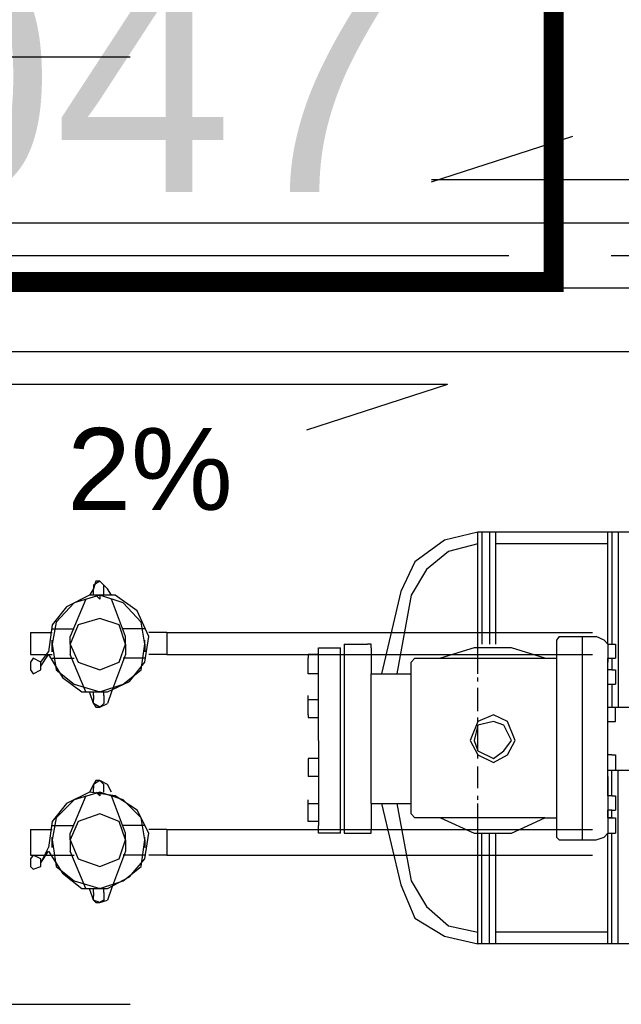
# Model space of a CAD drawing. Header units: centimetres. Extents: x -156440 to 298236, y -263599 to 81430.
# Tile 62 of 170: x 143364 to 144098, y -119829 to -118628. Entities that reach past the tile are written whole.
import ezdxf
from ezdxf.enums import TextEntityAlignment as Align

# ---------------------------------------------------------------- set-up
doc = ezdxf.new("R2010")
doc.units = ezdxf.units.CM
doc.header["$LTSCALE"] = 50
doc.linetypes.add('01-101 Went PP Poziom -2$0$CENTER', pattern=[2, 1.25, -0.25, 0.25, -0.25])
doc.layers.get('0').update_dxf_attribs({"color": 8})
doc.layers.add('bgde_maszynownia blokowo', color=2, linetype='Continuous', lineweight=35)
for name, color, linetype in [('freon cieczowy', 142, 'Continuous'), ('freon gazowy', 174, 'Continuous'), ('Freon_opisy', 2, 'Continuous'), ('Freon_urządzenia', 3, 'Continuous'), ('Pomieszczenia -2$0$ARCH_INFO_AREA_ETYKIETY_200', 8, 'Continuous')]:
    doc.layers.add(name, color=color, linetype=linetype)
doc.layers.get('bgde_maszynownia blokowo').off()
doc.styles.add('01-101 Went PP Poziom -2$0$Arial', font='ARIAL.TTF')
doc.styles.add('Pomieszczenia -2$0$Arial', font='ARIAL.TTF')

# ---------------------------------------------------------------- blocks, each defined once
blk = doc.blocks.new('Pomieszczenia -2$0$etykieta_numer')
at = {"color": 0, "linetype": 'ByBlock', "const_width": 2.44}
blk.add_lwpolyline([(-50, -50), (-50, 0), (50, 0), (50, -50)], close=True, dxfattribs=at)
at = {"color": 0, "linetype": 'ByBlock', "style": 'Pomieszczenia -2$0$Arial'}
blk.add_attdef('AECAREA:NUMER_LOKALU', text='', height=28, dxfattribs=at).set_placement((0, -25), align=Align.MIDDLE)
blk = doc.blocks.new('A$C45891BCF')
at = {"layer": 'freon cieczowy', "color": 2}
for p, q in [((285.36, 255.83, -348), (347.42, 255.83, -348)), ((285.36, 140.27, -348), (347.42, 140.27, -348))]:
    blk.add_line(p, q, dxfattribs=at)
at = {"layer": 'freon cieczowy'}
blk.add_line((273.16, 219.91, -348), (502.07, 219.91, -348), dxfattribs=at)
at = {"layer": 'freon gazowy'}
for p, q in [((493.57, 235.55), (67.03, 235.55)), ((493.64, 227.61), (67.09, 227.61))]:
    blk.add_line(p, q, dxfattribs=at)
at = {"layer": 'freon gazowy', "color": 7, "linetype": '01-101 Went PP Poziom -2$0$CENTER'}
blk.add_line((493.6, 231.58), (64.06, 231.58), dxfattribs=at)
at = {"layer": 'Freon_opisy', "color": 2}
for p, q in [((384.19, 240.6, -348), (401.4, 246.15, -348)), ((438.19, 240.84, -348), (384.19, 240.84, -348)), ((386.12, 215.86, -348), (332.12, 215.86, -348)), ((386.12, 215.86, -348), (368.91, 210.31, -348))]:
    blk.add_line(p, q, dxfattribs=at)
at = {"layer": 'Freon_urządzenia', "linetype": 'Continuous'}
for p, q in [((389.84, 197.84, -348), (385.76, 196.9, -348)), ((430.94, 197.84, -348), (389.84, 197.84, -348)), ((389.84, 184.2, -348), (389.84, 197.84, -348)), ((397.06, 197.84, -348), (389.84, 197.84, -348)), ((390.31, 197.84, -348), (390.31, 184.2, -348)), ((391.25, 197.84, -348), (391.25, 184.2, -348)), ((392.04, 184.2, -348), (392.04, 197.84, -348)), ((405.69, 184.2, -348), (405.69, 197.84, -348)), ((406.16, 197.84, -348), (406.16, 184.2, -348)), ((406.94, 197.84, -348), (406.94, 176.51, -348)), ((385.76, 196.9, -348), (382.16, 194.24, -348)), ((389.84, 196.43, -348), (386.24, 195.49, -348)), ((397.53, 196.43, -348), (392.04, 196.43, -348)), ((405.69, 196.43, -348), (395.65, 196.43, -348)), ((386.24, 195.49, -348), (383.57, 193.29, -348)), ((382.16, 194.24, -348), (380.43, 190.63, -348)), ((383.57, 193.29, -348), (381.69, 190.16, -348)), ((343.25, 191.88, -348), (342.94, 190.94, -348)), ((343.73, 191.88, -348), (342.94, 191.41, -348)), ((342.94, 191.41, -348), (342.94, 190.94, -348)), ((343.73, 191.88, -348), (343.25, 191.88, -348)), ((344.67, 190.94, -348), (343.73, 191.88, -348)), ((344.2, 191.41, -348), (343.73, 191.88, -348)), ((344.2, 190.94, -348), (344.2, 191.41, -348)), ((342.47, 190.16, -348), (339.65, 188.75, -348)), ((343.73, 190.16, -348), (340.59, 189.22, -348)), ((342.94, 190.94, -348), (342.47, 190.16, -348)), ((345.61, 190.16, -348), (342.47, 190.16, -348)), ((342.94, 190.16, -348), (342.94, 190.94, -348)), ((342.94, 190.16, -348), (342.94, 190.63, -348)), ((343.73, 189.69, -348), (343.25, 190.16, -348)), ((346.55, 189.22, -348), (343.73, 190.16, -348)), ((343.73, 190.16, -348), (343.73, 189.69, -348)), ((344.2, 190.16, -348), (344.2, 190.94, -348)), ((344.2, 190.16, -348), (344.2, 190.63, -348)), ((345.14, 190.16, -348), (344.67, 190.94, -348)), ((348.27, 188.27, -348), (345.61, 190.16, -348)), ((380.43, 190.63, -348), (378.08, 180.59, -348)), ((381.69, 190.16, -348), (379.96, 180.59, -348)), ((339.65, 188.75, -348), (337.92, 186.55, -348)), ((340.59, 189.22, -348), (338.39, 186.86, -348)), ((342, 189.69, -348), (340.12, 185.14, -348)), ((346.86, 185.14, -348), (345.14, 189.69, -348)), ((348.75, 186.86, -348), (346.55, 189.22, -348)), ((349.69, 185.14, -348), (348.27, 188.27, -348)), ((337.92, 186.55, -348), (337.45, 183.26, -348)), ((338.39, 186.86, -348), (337.92, 184.2, -348)), ((341.06, 186.55, -348), (340.12, 184.2, -348)), ((343.73, 187.33, -348), (341.06, 186.55, -348)), ((346.08, 186.55, -348), (343.73, 187.33, -348)), ((346.86, 184.2, -348), (346.08, 186.55, -348)), ((349.22, 184.2, -348), (348.75, 186.86, -348)), ((335.25, 185.61, -348), (337.92, 185.61, -348)), ((335.25, 185.61, -348), (335.25, 182.94, -348)), ((337.92, 186.08, -348), (340.59, 186.08, -348)), ((340.12, 184.2, -348), (340.12, 185.14, -348)), ((349.22, 186.08, -348), (346.55, 186.08, -348)), ((346.86, 184.2, -348), (346.86, 185.14, -348)), ((349.22, 182, -348), (349.69, 185.14, -348)), ((351.88, 185.61, -348), (349.69, 185.61, -348)), ((351.88, 185.61, -348), (403.8, 185.61, -348)), ((351.88, 185.61, -348), (351.88, 182.94, -348)), ((399.73, 185.14, -348), (399.41, 184.67, -348)), ((399.73, 185.14, -348), (402.55, 185.14, -348)), ((402.55, 185.14, -348), (402.55, 160.35, -348)), ((402.55, 185.14, -348), (402.55, 160.35, -348)), ((402.55, 185.14, -348), (404.27, 185.14, -348)), ((405.22, 184.67, -348), (404.27, 185.14, -348)), ((337.92, 184.2, -348), (337.92, 184.67, -348)), ((337.92, 184.2, -348), (338.39, 181.06, -348)), ((337.92, 184.2, -348), (337.92, 183.26, -348)), ((337.92, 183.26, -348), (337.92, 184.2, -348)), ((340.12, 184.2, -348), (341.06, 182, -348)), ((340.12, 184.2, -348), (340.12, 182.94, -348)), ((346.08, 182, -348), (346.86, 184.2, -348)), ((346.86, 184.2, -348), (346.86, 182.94, -348)), ((348.75, 181.06, -348), (349.22, 184.2, -348)), ((349.22, 184.2, -348), (349.22, 184.67, -348)), ((349.22, 184.2, -348), (349.22, 183.26, -348)), ((349.22, 183.26, -348), (349.22, 184.2, -348)), ((373.53, 184.2, -348), (373.53, 161.14, -348)), ((373.53, 184.2, -348), (376.35, 184.2, -348)), ((376.82, 184.2, -348), (376.35, 184.2, -348)), ((376.82, 183.73, -348), (376.82, 184.2, -348)), ((389.84, 180.59, -348), (389.84, 184.67, -348)), ((399.41, 184.67, -348), (399.41, 160.67, -348)), ((405.69, 184.2, -348), (405.22, 184.67, -348)), ((405.69, 184.2, -348), (405.69, 182, -348)), ((405.69, 184.2, -348), (406.16, 184.2, -348)), ((406.16, 184.2, -348), (406.63, 184.2, -348)), ((406.63, 184.2, -348), (406.63, 182.47, -348)), ((335.25, 182.94, -348), (337.92, 182.94, -348)), ((336.51, 182, -348), (337.45, 183.26, -348)), ((336.51, 181.53, -348), (337.45, 182.94, -348)), ((337.45, 182.94, -348), (339.18, 180.12, -348)), ((342, 178.39, -348), (340.12, 182.94, -348)), ((346.86, 182.94, -348), (345.14, 178.39, -348)), ((351.88, 182.94, -348), (349.69, 182.94, -348)), ((351.88, 182.94, -348), (403.8, 182.94, -348)), ((370.39, 182.94, -348), (369.14, 182.94, -348)), ((369.14, 182.94, -348), (369.14, 182.47, -348)), ((369.14, 182.94, -348), (370.39, 182.94, -348)), ((370.39, 183.73, -348), (373.06, 183.73, -348)), ((370.39, 183.26, -348), (370.39, 183.73, -348)), ((370.39, 181.53, -348), (370.39, 183.26, -348)), ((373.06, 161.14, -348), (373.06, 183.73, -348)), ((376.82, 183.73, -348), (376.82, 180.59, -348)), ((389.37, 183.73, -348), (385.29, 182.47, -348)), ((393.92, 183.73, -348), (389.37, 183.73, -348)), ((398, 182.47, -348), (393.92, 183.73, -348)), ((335.57, 182.47, -348), (335.25, 182, -348)), ((335.25, 182, -348), (335.25, 181.06, -348)), ((336.51, 182, -348), (335.57, 182.47, -348)), ((336.51, 181.53, -348), (336.51, 182, -348)), ((336.51, 181.06, -348), (336.51, 181.53, -348)), ((337.92, 182.47, -348), (340.59, 182.47, -348)), ((341.06, 182, -348), (343.73, 181.06, -348)), ((343.73, 181.06, -348), (346.08, 182, -348)), ((349.22, 182.47, -348), (346.55, 182.47, -348)), ((347.33, 179.65, -348), (349.22, 182, -348)), ((369.14, 180.59, -348), (369.14, 182.47, -348)), ((370.39, 172.43, -348), (370.39, 181.53, -348)), ((382.16, 182.47, -348), (381.69, 182, -348)), ((381.69, 163.49, -348), (381.69, 182, -348)), ((382.16, 182.47, -348), (388.9, 182.47, -348)), ((388.9, 182.47, -348), (394.39, 182.47, -348)), ((394.39, 182.47, -348), (399.41, 182.47, -348)), ((405.69, 181.06, -348), (405.69, 182.47, -348)), ((405.69, 182.47, -348), (406.16, 182.47, -348)), ((405.69, 168.04, -348), (405.69, 182, -348)), ((406.16, 182.47, -348), (406.16, 181.06, -348)), ((406.16, 182.47, -348), (406.63, 182.47, -348)), ((335.25, 181.06, -348), (335.57, 180.59, -348)), ((335.57, 180.59, -348), (336.51, 181.06, -348)), ((338.39, 181.06, -348), (340.59, 179.33, -348)), ((346.55, 179.33, -348), (348.75, 181.06, -348)), ((370.39, 180.59, -348), (369.14, 180.59, -348)), ((376.82, 164.75, -348), (376.82, 180.59, -348)), ((376.82, 180.59, -348), (381.69, 180.59, -348)), ((406.16, 181.06, -348), (405.69, 181.06, -348)), ((406.16, 181.06, -348), (406.63, 181.06, -348)), ((406.63, 181.06, -348), (406.63, 179.33, -348)), ((339.18, 180.12, -348), (341.53, 178.39, -348)), ((340.59, 179.33, -348), (343.73, 178.39, -348)), ((343.73, 178.39, -348), (346.55, 179.33, -348)), ((344.67, 178.39, -348), (347.33, 179.65, -348)), ((389.84, 179.65, -348), (389.84, 180.12, -348)), ((405.69, 176.51, -348), (405.69, 179.33, -348)), ((405.69, 179.33, -348), (406.16, 179.33, -348)), ((406.16, 179.33, -348), (406.16, 176.51, -348)), ((406.16, 179.33, -348), (406.63, 179.33, -348)), ((341.53, 178.39, -348), (344.67, 178.39, -348)), ((342.94, 176.98, -348), (342.47, 178.39, -348)), ((342.94, 177.92, -348), (342.94, 178.39, -348)), ((342.94, 177.92, -348), (342.94, 177.45, -348)), ((343.73, 178.39, -348), (343.25, 178.39, -348)), ((344.2, 177.92, -348), (344.2, 178.39, -348)), ((344.2, 177.92, -348), (344.2, 177.45, -348)), ((345.14, 178.39, -348), (344.67, 176.98, -348)), ((369.14, 177.45, -348), (369.14, 177.92, -348)), ((389.84, 176.04, -348), (389.84, 178.86, -348)), ((342.94, 176.98, -348), (342.94, 177.45, -348)), ((342.94, 176.98, -348), (343.25, 176.51, -348)), ((343.73, 176.51, -348), (342.94, 176.98, -348)), ((342.94, 176.98, -348), (343.25, 176.51, -348)), ((343.73, 176.51, -348), (344.67, 176.98, -348)), ((344.2, 176.98, -348), (343.73, 176.51, -348)), ((343.73, 176.51, -348), (344.67, 176.98, -348)), ((344.2, 177.45, -348), (344.2, 176.98, -348)), ((369.14, 175.57, -348), (369.14, 177.45, -348)), ((369.14, 177.45, -348), (370.39, 177.45, -348)), ((343.25, 176.51, -348), (343.73, 176.51, -348)), ((343.25, 176.51, -348), (343.73, 176.51, -348)), ((369.14, 175.57, -348), (369.14, 175.26, -348)), ((391.73, 175.57, -348), (389.84, 174.78, -348)), ((393.45, 174.78, -348), (391.73, 175.57, -348)), ((405.69, 176.51, -348), (406.16, 176.51, -348)), ((406.16, 176.51, -348), (406.63, 176.51, -348)), ((406.63, 176.51, -348), (409.29, 176.51, -348)), ((406.63, 174.78, -348), (406.63, 176.51, -348)), ((369.14, 175.26, -348), (370.39, 175.26, -348)), ((389.84, 174.78, -348), (388.9, 172.43, -348)), ((389.84, 174.31, -348), (389.37, 172.43, -348)), ((389.84, 174.78, -348), (389.84, 175.26, -348)), ((391.73, 174.78, -348), (389.84, 174.31, -348)), ((389.84, 171.18, -348), (389.84, 174.31, -348)), ((392.98, 174.31, -348), (391.73, 174.78, -348)), ((393.92, 172.43, -348), (392.98, 174.31, -348)), ((394.39, 172.43, -348), (393.45, 174.78, -348)), ((405.69, 174.78, -348), (406.16, 174.78, -348)), ((406.16, 174.78, -348), (406.63, 174.78, -348)), ((370.39, 172.43, -348), (370.39, 162.08, -348)), ((388.9, 172.43, -348), (389.84, 170.71, -348)), ((389.37, 172.43, -348), (389.84, 171.18, -348)), ((392.98, 171.18, -348), (393.92, 172.43, -348)), ((393.45, 170.71, -348), (394.39, 172.43, -348)), ((389.84, 171.18, -348), (391.73, 170.24, -348)), ((389.84, 170.71, -348), (391.73, 169.76, -348)), ((389.84, 170.24, -348), (389.84, 170.71, -348)), ((391.73, 170.24, -348), (392.98, 171.18, -348)), ((391.73, 169.76, -348), (393.45, 170.71, -348)), ((406.16, 170.71, -348), (405.69, 170.71, -348)), ((406.16, 170.71, -348), (406.63, 170.71, -348)), ((406.63, 170.71, -348), (406.63, 168.82, -348)), ((370.39, 170.24, -348), (369.14, 170.24, -348)), ((369.14, 170.24, -348), (369.14, 169.76, -348)), ((369.14, 169.76, -348), (369.14, 168.04, -348)), ((389.84, 166.63, -348), (389.84, 169.29, -348)), ((405.69, 165.69, -348), (405.69, 168.82, -348)), ((405.69, 168.82, -348), (406.16, 168.82, -348)), ((406.16, 165.69, -348), (406.16, 168.82, -348)), ((406.16, 168.82, -348), (406.63, 168.82, -348)), ((406.63, 168.82, -348), (409.29, 168.82, -348)), ((406.94, 147.65, -348), (406.94, 168.82, -348)), ((342.94, 167.1, -348), (342.47, 166.16, -348)), ((343.25, 167.57, -348), (342.94, 167.1, -348)), ((343.73, 167.57, -348), (342.94, 167.1, -348)), ((342.94, 167.1, -348), (342.94, 166.63, -348)), ((343.73, 167.57, -348), (343.25, 167.57, -348)), ((344.67, 167.1, -348), (343.73, 167.57, -348)), ((344.2, 167.1, -348), (343.73, 167.57, -348)), ((344.2, 166.63, -348), (344.2, 167.1, -348)), ((345.14, 166.16, -348), (344.67, 167.1, -348)), ((370.39, 168.04, -348), (369.14, 168.04, -348)), ((405.69, 168.04, -348), (405.69, 161.14, -348)), ((342.47, 166.16, -348), (339.65, 164.75, -348)), ((343.73, 166.16, -348), (340.59, 165.22, -348)), ((345.61, 165.69, -348), (342.47, 166.16, -348)), ((342.94, 166.16, -348), (342.94, 166.63, -348)), ((342.94, 166.16, -348), (342.94, 166.63, -348)), ((343.73, 165.69, -348), (343.25, 166.16, -348)), ((343.73, 166.16, -348), (343.73, 165.69, -348)), ((346.55, 165.22, -348), (343.73, 166.16, -348)), ((344.2, 166.16, -348), (344.2, 166.63, -348)), ((344.2, 166.16, -348), (344.2, 166.63, -348)), ((381.69, 166.16, -348), (381.69, 166.63, -348)), ((339.65, 164.75, -348), (337.92, 162.55, -348)), ((340.59, 165.22, -348), (338.39, 163.02, -348)), ((342, 165.69, -348), (340.12, 161.14, -348)), ((346.86, 161.14, -348), (345.14, 165.69, -348)), ((348.27, 163.96, -348), (345.61, 165.69, -348)), ((348.75, 163.02, -348), (346.55, 165.22, -348)), ((369.14, 164.75, -348), (369.14, 165.22, -348)), ((369.14, 163.02, -348), (369.14, 164.75, -348)), ((369.14, 164.75, -348), (370.39, 164.75, -348)), ((376.82, 164.75, -348), (376.82, 161.61, -348)), ((376.82, 164.75, -348), (381.69, 164.75, -348)), ((378.08, 164.75, -348), (380.43, 154.86, -348)), ((379.96, 164.75, -348), (381.69, 155.33, -348)), ((389.84, 165.22, -348), (389.84, 165.69, -348)), ((389.84, 160.67, -348), (389.84, 164.75, -348)), ((406.16, 165.69, -348), (405.69, 165.69, -348)), ((406.16, 165.69, -348), (406.63, 165.69, -348)), ((406.63, 165.69, -348), (406.63, 163.96, -348)), ((343.73, 163.49, -348), (341.06, 162.55, -348)), ((346.08, 162.55, -348), (343.73, 163.49, -348)), ((349.69, 161.14, -348), (348.27, 163.96, -348)), ((370.39, 164.27, -348), (370.39, 163.96, -348)), ((381.69, 163.49, -348), (382.16, 163.02, -348)), ((405.69, 163.02, -348), (405.69, 163.96, -348)), ((406.16, 163.96, -348), (405.69, 163.96, -348)), ((406.16, 163.02, -348), (406.16, 163.96, -348)), ((406.16, 163.96, -348), (406.63, 163.96, -348)), ((337.92, 162.55, -348), (337.45, 159.41, -348)), ((338.39, 163.02, -348), (337.92, 160.35, -348)), ((341.06, 162.55, -348), (340.12, 160.35, -348)), ((346.86, 160.35, -348), (346.08, 162.55, -348)), ((349.22, 160.35, -348), (348.75, 163.02, -348)), ((369.14, 162.55, -348), (369.14, 163.02, -348)), ((369.14, 162.55, -348), (369.14, 163.02, -348)), ((370.39, 162.55, -348), (369.14, 162.55, -348)), ((398, 163.02, -348), (382.16, 163.02, -348)), ((385.29, 163.02, -348), (389.37, 161.14, -348)), ((393.92, 161.14, -348), (398, 163.02, -348)), ((398, 163.02, -348), (399.41, 163.02, -348)), ((406.16, 163.02, -348), (405.69, 163.02, -348)), ((405.69, 163.02, -348), (406.16, 163.02, -348)), ((406.16, 163.02, -348), (406.63, 163.02, -348)), ((406.63, 163.02, -348), (406.63, 161.14, -348)), ((335.25, 161.61, -348), (337.92, 161.61, -348)), ((335.25, 161.61, -348), (335.25, 158.47, -348)), ((337.92, 162.08, -348), (340.59, 162.08, -348)), ((340.12, 160.35, -348), (340.12, 161.14, -348)), ((349.22, 162.08, -348), (346.55, 162.08, -348)), ((346.86, 160.35, -348), (346.86, 161.14, -348)), ((349.22, 158, -348), (349.69, 161.14, -348)), ((351.88, 161.61, -348), (349.69, 161.61, -348)), ((351.88, 161.61, -348), (403.8, 161.61, -348)), ((351.88, 161.61, -348), (351.88, 158.47, -348)), ((370.39, 161.14, -348), (370.39, 162.08, -348)), ((373.06, 161.14, -348), (370.39, 161.14, -348)), ((373.53, 161.14, -348), (376.35, 161.14, -348)), ((376.35, 161.14, -348), (376.82, 161.14, -348)), ((376.82, 161.14, -348), (376.82, 161.61, -348)), ((389.37, 161.14, -348), (393.92, 161.14, -348)), ((389.84, 147.65, -348), (389.84, 161.14, -348)), ((390.31, 147.65, -348), (390.31, 161.14, -348)), ((391.25, 147.65, -348), (391.25, 161.14, -348)), ((392.04, 147.65, -348), (392.04, 161.14, -348)), ((405.22, 160.67, -348), (405.69, 161.14, -348)), ((405.69, 147.65, -348), (405.69, 161.14, -348)), ((405.69, 161.14, -348), (406.63, 161.14, -348)), ((406.16, 147.65, -348), (406.16, 161.14, -348)), ((337.92, 160.35, -348), (337.92, 160.67, -348)), ((337.92, 160.35, -348), (337.92, 159.41, -348)), ((337.92, 159.41, -348), (337.92, 160.35, -348)), ((337.92, 160.35, -348), (338.39, 157.06, -348)), ((340.12, 160.35, -348), (340.12, 158.94, -348)), ((340.12, 160.35, -348), (341.06, 158, -348)), ((346.08, 158, -348), (346.86, 160.35, -348)), ((346.86, 160.35, -348), (346.86, 158.94, -348)), ((348.75, 157.06, -348), (349.22, 160.35, -348)), ((349.22, 160.35, -348), (349.22, 160.67, -348)), ((349.22, 160.35, -348), (349.22, 159.41, -348)), ((349.22, 159.41, -348), (349.22, 160.35, -348)), ((399.41, 160.67, -348), (399.73, 160.35, -348)), ((399.73, 160.35, -348), (402.55, 160.35, -348)), ((402.55, 160.35, -348), (404.27, 160.35, -348)), ((404.27, 160.35, -348), (405.22, 160.67, -348)), ((336.51, 157.53, -348), (337.45, 159.41, -348)), ((336.51, 157.53, -348), (337.45, 158.94, -348)), ((337.45, 158.94, -348), (339.18, 156.27, -348)), ((342, 154.39, -348), (340.12, 158.94, -348)), ((346.86, 158.94, -348), (345.14, 154.39, -348)), ((335.25, 158.47, -348), (337.92, 158.47, -348)), ((335.57, 158.47, -348), (335.25, 158, -348)), ((335.25, 158, -348), (335.25, 157.06, -348)), ((336.51, 158, -348), (335.57, 158.47, -348)), ((336.51, 157.53, -348), (336.51, 158, -348)), ((336.51, 157.06, -348), (336.51, 157.53, -348)), ((337.92, 158.47, -348), (340.59, 158.47, -348)), ((341.06, 158, -348), (343.73, 157.06, -348)), ((343.73, 157.06, -348), (346.08, 158, -348)), ((349.22, 158.47, -348), (346.55, 158.47, -348)), ((347.33, 155.8, -348), (349.22, 158, -348)), ((351.88, 158.47, -348), (349.69, 158.47, -348)), ((351.88, 158.47, -348), (403.8, 158.47, -348)), ((335.25, 157.06, -348), (335.57, 156.75, -348)), ((335.57, 156.75, -348), (336.51, 157.06, -348)), ((338.39, 157.06, -348), (340.59, 155.33, -348)), ((339.18, 156.27, -348), (341.53, 154.39, -348)), ((346.55, 155.33, -348), (348.75, 157.06, -348)), ((340.59, 155.33, -348), (343.73, 154.39, -348)), ((343.73, 154.39, -348), (346.55, 155.33, -348)), ((344.67, 154.39, -348), (347.33, 155.8, -348)), ((381.69, 155.33, -348), (383.57, 152.2, -348)), ((341.53, 154.39, -348), (344.67, 154.39, -348)), ((342.94, 152.98, -348), (342.47, 154.39, -348)), ((342.94, 153.92, -348), (342.94, 154.39, -348)), ((342.94, 153.92, -348), (342.94, 153.45, -348)), ((343.73, 154.39, -348), (343.25, 154.39, -348)), ((344.2, 153.92, -348), (344.2, 154.39, -348)), ((344.2, 153.92, -348), (344.2, 153.45, -348)), ((345.14, 154.39, -348), (344.67, 152.98, -348)), ((380.43, 154.86, -348), (382.16, 150.78, -348)), ((342.94, 152.98, -348), (342.94, 153.45, -348)), ((342.94, 152.98, -348), (343.25, 152.67, -348)), ((343.73, 152.67, -348), (342.94, 152.98, -348)), ((342.94, 152.98, -348), (343.25, 152.67, -348)), ((343.25, 152.67, -348), (343.73, 152.67, -348)), ((343.25, 152.67, -348), (343.73, 152.67, -348)), ((343.73, 152.67, -348), (344.67, 152.98, -348)), ((344.2, 152.98, -348), (343.73, 152.67, -348)), ((343.73, 152.67, -348), (344.67, 152.98, -348)), ((344.2, 153.45, -348), (344.2, 152.98, -348)), ((383.57, 152.2, -348), (386.24, 149.84, -348)), ((382.16, 150.78, -348), (385.76, 148.59, -348)), ((386.24, 149.84, -348), (389.84, 149.06, -348)), ((397.53, 149.06, -348), (392.04, 149.06, -348)), ((405.69, 149.06, -348), (395.65, 149.06, -348)), ((385.76, 148.59, -348), (389.84, 147.65, -348)), ((430.94, 147.65, -348), (389.84, 147.65, -348))]:
    blk.add_line(p, q, dxfattribs=at)
at = {"layer": 'Freon_opisy', "color": 2, "style": '01-101 Went PP Poziom -2$0$Arial'}
blk.add_text('2%%%', height=10, dxfattribs=at).set_placement((349.84, 205.59, -348), align=Align.MIDDLE)

msp = doc.modelspace()

# ---------------------------------------------------------------- block references
at = {"layer": 'bgde_maszynownia blokowo', "xscale": 10, "yscale": 10, "zscale": 10}
msp.add_blockref('A$C45891BCF', (140024.241, -121231.769), dxfattribs=at)
at = {"layer": 'Pomieszczenia -2$0$ARCH_INFO_AREA_ETYKIETY_200', "linetype": 'Continuous', "lineweight": -3}
ref = msp.add_blockref('Pomieszczenia -2$0$etykieta_numer', (143514.877, -118448.147, 6300), dxfattribs=dict(at, xscale=10, yscale=10, zscale=10))
ref.add_attrib('AECAREA:NUMBER', '047', dxfattribs={"layer": '0', "color": 0, "linetype": 'ByBlock', "height": 280, "style": 'Pomieszczenia -2$0$Arial'}).set_placement((143514.877, -118698.147, 6300), align=Align.MIDDLE)

doc.saveas('drawing.dxf')
